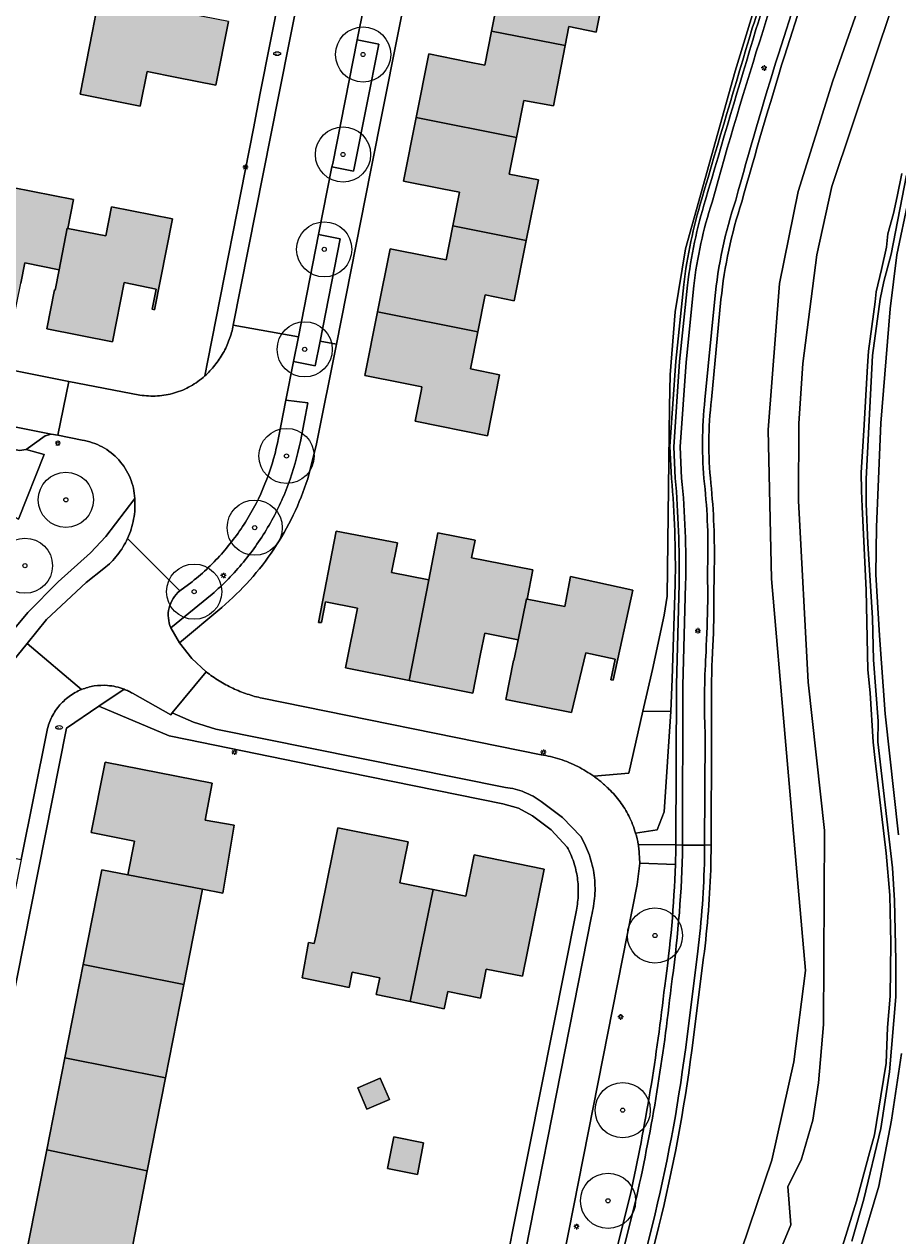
# Model space of a CAD drawing. Header units: metres. Extents: x 187482 to 189800, y 333582 to 335019.
# Tile 46 of 256: x 188233 to 188312, y 333657 to 333767. Entities that reach past the tile are written whole.
import ezdxf
from ezdxf.enums import TextEntityAlignment as Align

# ---------------------------------------------------------------- set-up
doc = ezdxf.new("R2010")
doc.units = ezdxf.units.M
doc.layers.get('0').update_dxf_attribs({"color": 252, "lineweight": 18})
for name, color, linetype, lineweight in [('B-WE-GK-KADEMUUR-GV', 252, 'Continuous', 18), ('B-WE-GR-BEPLANTING_CULTUUR_BODEMBEDEKKER-GV', 252, 'Continuous', 18), ('B-WE-GR-BEPLANTING_CULTUUR_BOSPLANTSOEN-GV', 252, 'Continuous', 18), ('B-WE-GR-BEPLANTING_CULTUUR_HEESTERS-GV', 252, 'Continuous', 18), ('B-WE-GR-BOOM-S', 252, 'Continuous', 18), ('B-WE-GR-BOS_LOOF-GV', 252, 'Continuous', 18), ('B-WE-GR-HAAG-G', 252, 'GR-HAAG1-SO', 18), ('B-WE-IE-MEUBILAIR-S', 252, 'Continuous', 18), ('B-WE-OG-BEBOUWING-GV', 252, 'Continuous', 18), ('B-WE-OG-TERREIN_BEGROEID-GV', 252, 'Continuous', 18), ('B-WE-OG-TERREIN_ERF-GV', 252, 'Continuous', 18), ('B-WE-OG-TERREIN_OEVER-GV', 252, 'Continuous', 18), ('B-WE-OG-WATER-GV', 252, 'Continuous', 18), ('B-WE-VH-GESLOTENVERHARDING-GV', 252, 'Continuous', 18), ('B-WE-VH-GESLOTENVERHARDING_ASFALT-GV', 252, 'Continuous', 18), ('B-WE-VH-OPENVERHARDING_BETONSTRAATSTEEN-GV', 252, 'Continuous', 18), ('B-WE-VH-OPENVERHARDING_TEGEL-GV', 252, 'Continuous', 18)]:
    doc.layers.add(name, color=color, linetype=linetype, lineweight=lineweight)
doc.layers.add('B-WE-OG-BEBOUWING-V', color=7, linetype='Continuous', lineweight=18, true_color=0xf0f0f0)
doc.styles.add('NLCS-ISO', font='NLCS-ISO.ttf')
doc.linetypes.add('GR-HAAG1-SO', pattern='A,6,[176,NLCS.SHX,S=0.125,R=0,X=0,Y=0],-2', length=8)

# ---------------------------------------------------------------- blocks, each defined once
blk = doc.blocks.new('SIE-MEUBILAIR_PAAL_LICHTMAST-SO')
for points in [[(-0.62, 0), (-1, 0)], [(-0.71, 0.71), (-0.44, 0.44)], [(0, 1), (0, 0.62)], [(0.44, 0.44), (0.71, 0.71)], [(1, 0), (0.62, 0)], [(-0.71, -0.71), (-0.44, -0.44)], [(0, -0.62), (0, -1)], [(0.44, -0.44), (0.71, -0.71)]]:
    blk.add_lwpolyline(points)
blk.add_circle((0, 0), 0.5)
blk = doc.blocks.new('SIE-MEUBILAIR_PUT_BRANDKRAAN-SO')
blk.add_ellipse((0, 0), major_axis=(1.25, 0), ratio=0.54)
at = {"style": 'NLCS-ISO'}
blk.add_text('bk', height=0.75, dxfattribs=at).set_placement((0.03, 0), align=Align.MIDDLE_CENTER)
blk = doc.blocks.new('SGR-BOOM_GBKN-SO')
at = {"color": 0, "linetype": 'ByBlock', "lineweight": 18}
for radius in [2, 0.15]:
    blk.add_circle((0, 0), radius, dxfattribs=at)

msp = doc.modelspace()

# ---------------------------------------------------------------- hatches: boundary and pattern name
at = {"layer": 'B-WE-OG-BEBOUWING-V'}
h = msp.add_hatch(color=256, dxfattribs=at)
h.dxf.hatch_style = 1
h.paths.add_polyline_path([(188281.073, 333774.385), (188271.986, 333776.202), (188270.835, 333770.429), (188274.348, 333769.728), (188275.909, 333769.422), (188275.306, 333766.34), (188281.964, 333765.027), (188282.311, 333766.749), (188284.769, 333766.258), (188286.189, 333773.362)], flags=17)
h = msp.add_hatch(color=256, dxfattribs=at)
h.dxf.hatch_style = 1
h.paths.add_polyline_path([(188251.458, 333767.201), (188242.319, 333768.991), (188239.74, 333769.496), (188239.126, 333766.34), (188238.013, 333760.629), (188243.464, 333759.546), (188244.087, 333762.68), (188246.777, 333762.141), (188250.303, 333761.435)], flags=17)
h = msp.add_hatch(color=256, dxfattribs=at)
h.dxf.hatch_style = 1
h.paths.add_polyline_path([(188277.563, 333756.706), (188278.232, 333760.066), (188280.903, 333759.558), (188281.964, 333765.027), (188275.306, 333766.34), (188274.704, 333763.263), (188273.142, 333763.568), (188269.612, 333764.269), (188268.468, 333758.506)], flags=17)
h = msp.add_hatch(color=256, dxfattribs=at)
h.dxf.hatch_style = 1
h.paths.add_polyline_path([(188278.452, 333747.363), (188279.544, 333752.852), (188276.894, 333753.374), (188277.563, 333756.706), (188268.468, 333758.506), (188267.324, 333752.744), (188270.832, 333752.047), (188272.41, 333751.735), (188271.805, 333748.679)], flags=17)
h = msp.add_hatch(color=256, dxfattribs=at)
h.dxf.hatch_style = 1
h.paths.add_polyline_path([(188228.004, 333750.216), (188226.163, 333741.082), (188231.92, 333739.929), (188232.633, 333743.487), (188233.001, 333745.339), (188236.118, 333744.72), (188236.849, 333748.467), (188236.898, 333748.457), (188237.418, 333751.088), (188231.882, 333752.177), (188231.361, 333749.557)], flags=17)
h = msp.add_hatch(color=256, dxfattribs=at)
h.dxf.hatch_style = 1
h.paths.add_polyline_path([(188235.708, 333742.879), (188235.013, 333739.351), (188240.94, 333738.183), (188242.014, 333743.549), (188244.903, 333742.965), (188244.552, 333741.127), (188244.762, 333741.095), (188246.387, 333749.329), (188240.855, 333750.421), (188240.333, 333747.779), (188236.898, 333748.457), (188236.849, 333748.467), (188236.118, 333744.72), (188235.757, 333742.869)], flags=17)
h = msp.add_hatch(color=256, dxfattribs=at)
h.dxf.hatch_style = 1
h.paths.add_polyline_path([(188274.054, 333739.08), (188274.725, 333742.426), (188277.363, 333741.906), (188278.452, 333747.363), (188271.805, 333748.679), (188271.197, 333745.606), (188269.617, 333745.92), (188266.109, 333746.623), (188264.96, 333740.888)], flags=17)
h = msp.add_hatch(color=256, dxfattribs=at)
h.dxf.hatch_style = 1
h.paths.add_polyline_path([(188274.054, 333739.08), (188264.96, 333740.888), (188263.807, 333735.133), (188267.324, 333734.429), (188268.988, 333734.096), (188268.942, 333733.866), (188268.366, 333730.989), (188274.932, 333729.669), (188276.031, 333735.197), (188273.381, 333735.727)], flags=17)
h = msp.add_hatch(color=256, dxfattribs=at)
h.dxf.hatch_style = 1
h.paths.add_polyline_path([(188269.615, 333716.627), (188266.249, 333717.287), (188266.772, 333719.961), (188261.21, 333721.027), (188259.626, 333712.76), (188259.877, 333712.751), (188260.248, 333714.614), (188263.141, 333714.038), (188262.067, 333708.644), (188267.844, 333707.493)], flags=17)
h = msp.add_hatch(color=256, dxfattribs=at)
h.dxf.hatch_style = 1
h.paths.add_polyline_path([(188269.615, 333716.627), (188267.844, 333707.493), (188273.593, 333706.349), (188274.298, 333709.893), (188274.683, 333711.781), (188277.718, 333711.188), (188278.468, 333714.876), (188278.517, 333714.866), (188279.036, 333717.517), (188273.494, 333718.611), (188273.81, 333720.207), (188270.438, 333720.875)], flags=17)
h = msp.add_hatch(color=256, dxfattribs=at)
h.dxf.hatch_style = 1
h.paths.add_polyline_path([(188277.284, 333709.301), (188276.586, 333705.758), (188282.547, 333704.583), (188283.85, 333709.989), (188286.509, 333709.414), (188286.107, 333707.557), (188286.332, 333707.509), (188288.101, 333715.688), (188282.468, 333716.906), (188281.936, 333714.193), (188278.517, 333714.866), (188278.468, 333714.876), (188277.718, 333711.188), (188277.333, 333709.291)], flags=17)
h = msp.add_hatch(color=256, dxfattribs=at)
h.dxf.hatch_style = 1
h.paths.add_polyline_path([(188249.105, 333688.591), (188250.955, 333688.221), (188251.988, 333694.388), (188249.35, 333694.83), (188249.994, 333698.178), (188240.279, 333700.081), (188239.021, 333693.709), (188242.947, 333692.936), (188242.333, 333689.874)], flags=17)
h = msp.add_hatch(color=256, dxfattribs=at)
h.dxf.hatch_style = 1
h.paths.add_polyline_path([(188269.996, 333688.55), (188266.988, 333689.156), (188267.736, 333692.861), (188261.37, 333694.145), (188259.414, 333684.45), (188259.23, 333683.655), (188258.708, 333683.748), (188258.135, 333680.549), (188262.396, 333679.681), (188262.685, 333681.053), (188265.163, 333680.552), (188264.856, 333679.049), (188267.938, 333678.394)], flags=17)
h = msp.add_hatch(color=256, dxfattribs=at)
h.dxf.hatch_style = 1
h.paths.add_polyline_path([(188269.996, 333688.55), (188267.938, 333678.394), (188271.012, 333677.741), (188271.346, 333679.314), (188274.311, 333678.704), (188274.813, 333681.337), (188278.118, 333680.684), (188280.065, 333690.392), (188273.719, 333691.677), (188272.967, 333687.959)], flags=17)
h = msp.add_hatch(color=256, dxfattribs=at)
h.dxf.hatch_style = 1
h.paths.add_polyline_path([(188249.105, 333688.591), (188242.333, 333689.874), (188239.995, 333690.341), (188238.299, 333681.738), (188247.412, 333679.95)], flags=17)
h = msp.add_hatch(color=256, dxfattribs=at)
h.dxf.hatch_style = 1
h.paths.add_polyline_path([(188238.299, 333681.738), (188236.636, 333673.306), (188245.75, 333671.492), (188247.412, 333679.95)], flags=17)
h = msp.add_hatch(color=256, dxfattribs=at)
h.dxf.hatch_style = 1
h.paths.add_polyline_path([(188245.75, 333671.492), (188236.636, 333673.306), (188234.993, 333664.97), (188244.098, 333663.054)], flags=17)
h = msp.add_hatch(color=256, dxfattribs=at)
h.dxf.hatch_style = 1
h.paths.add_polyline_path([(188263.171, 333670.566), (188264.009, 333668.633), (188266.041, 333669.514), (188265.203, 333671.447)], flags=17)
h = msp.add_hatch(color=256, dxfattribs=at)
h.dxf.hatch_style = 1
h.paths.add_polyline_path([(188269.15, 333665.604), (188266.452, 333666.134), (188265.887, 333663.262), (188268.586, 333662.732)], flags=17)
h = msp.add_hatch(color=256, dxfattribs=at)
h.dxf.hatch_style = 1
h.paths.add_polyline_path([(188244.098, 333663.054), (188234.993, 333664.97), (188233.279, 333656.277), (188236.814, 333655.572), (188242.417, 333654.461)], flags=17)

# ---------------------------------------------------------------- linework, layer by layer
at = {"layer": 'B-WE-GK-KADEMUUR-GV', "flags": 128}
for points in [[(188312.497, 333753.438), (188312.059, 333751.354), (188311.737, 333749.826), (188311.229, 333747.977), (188311.106, 333746.754), (188310.64, 333744.729), (188310.173, 333742.703), (188310.055, 333741.803), (188309.465, 333737.324), (188309.383, 333735.963), (188309.03, 333730.137), (188308.801, 333726.352), (188308.816, 333724.664), (188308.884, 333723.216), (188309.031, 333720.107), (188309.241, 333715.686), (188309.397, 333708.453), (188309.628, 333706.367), (188309.877, 333701.909), (188310.073, 333700.236), (188311.058, 333691.832), (188311.389, 333688.037), (188311.48, 333683.685), (188311.425, 333678.886), (188311.195, 333676.036), (188311.07, 333672.808), (188310.586, 333669.846), (188310.012, 333666.327), (188309.474, 333664.367), (188308.363, 333660.315), (188307.121, 333656.236)], [(188307.939, 333656.67), (188309.041, 333660.476), (188310.571, 333666.902), (188311.375, 333672.024), (188311.947, 333678.808), (188311.955, 333682.103), (188311.835, 333687.565), (188311.636, 333690.511), (188310.325, 333701.922), (188310.345, 333703.805), (188309.904, 333709.365), (188309.822, 333713.147), (188309.402, 333719.927), (188309.246, 333723.514), (188309.251, 333725.773), (188309.841, 333736.957), (188310.509, 333742.053), (188310.852, 333743.641), (188311.525, 333746.134), (188312.922, 333753.288)]]:
    msp.add_lwpolyline(points, dxfattribs=at)
at = {"layer": 'B-WE-GR-BEPLANTING_CULTUUR_BODEMBEDEKKER-GV', "flags": 128}
msp.add_lwpolyline([(188238.188, 333729.268), (188235.994, 333729.725), (188235.399, 333729.816), (188234.84, 333729.649), (188233.136, 333728.434), (188234.743, 333727.966), (188232.443, 333722.108), (188231.35, 333722.703), (188227.016, 333711.366), (188227.973, 333711.195), (188230.318, 333710.048), (188230.782, 333710.629), (188233.268, 333713.646), (188236.018, 333716.425), (188238.967, 333719.061), (188240.343, 333720.548), (188242.97, 333723.971)], dxfattribs=at)
at = {"layer": 'B-WE-GR-BEPLANTING_CULTUUR_BODEMBEDEKKER-GV'}
for points in [[(188240.012, 333728.659, 0.0860055), (188238.188, 333729.268)], [(188241.525, 333727.473, 0.0856321), (188240.012, 333728.659)], [(188242.551, 333725.847, 0.0860066), (188241.525, 333727.473)], [(188242.97, 333723.971, 0.0858255), (188242.551, 333725.847)]]:
    msp.add_lwpolyline(points, format="xyb", dxfattribs=at)
at = {"layer": 'B-WE-GR-BEPLANTING_CULTUUR_BOSPLANTSOEN-GV', "flags": 128}
msp.add_lwpolyline([(188288.36, 333693.649), (188290.299, 333693.944), (188290.931, 333695.591), (188291.558, 333704.681), (188289.014, 333704.696), (188287.733, 333699.1), (188284.571, 333698.807)], dxfattribs=at)
at = {"layer": 'B-WE-GR-BEPLANTING_CULTUUR_BOSPLANTSOEN-GV'}
for points in [[(188284.571, 333698.807, -0.009325), (188284.932, 333698.538)], [(188284.932, 333698.538, -0.0114322), (188285.282, 333698.255)], [(188285.282, 333698.255, -0.0096305), (188285.62, 333697.959)], [(188285.62, 333697.959, -0.0125707), (188285.946, 333697.649)], [(188285.946, 333697.649, -0.0420543), (188286.944, 333696.507)], [(188286.944, 333696.507, -0.0413569), (188287.74, 333695.215)], [(188287.74, 333695.215, -0.0414503), (188288.36, 333693.649)]]:
    msp.add_lwpolyline(points, format="xyb", dxfattribs=at)
at = {"layer": 'B-WE-GR-BEPLANTING_CULTUUR_HEESTERS-GV', "flags": 128}
for points in [[(188308.722, 333849.359), (188308.245, 333869.099), (188307.154, 333869.23), (188307.108, 333868.629), (188307.585, 333848.889), (188307.903, 333816.863), (188307.738, 333812.391), (188307.453, 333807.935), (188306.423, 333799.031), (188305.052, 333790.737), (188303.395, 333783.069), (188301.291, 333775.499), (188297.372, 333762.705), (188292.878, 333746.611), (188291.955, 333740.897), (188291.482, 333735.192), (188291.437, 333732.314), (188291.217, 333715.135), (188290.946, 333713.409), (188289.878, 333708.473), (188289.014, 333704.696), (188291.558, 333704.681), (188291.658, 333707.643), (188291.947, 333716.232)], [(188291.609, 333725.796), (188291.464, 333728.701), (188292, 333736.439), (188292.715, 333743.362)], [(188257.975, 333729.161), (188258.663, 333732.65), (188256.668, 333732.897), (188255.994, 333729.482)], [(188248.175, 333716.446), (188247.052, 333715.606)], [(188246.243, 333712.252), (188249.969, 333715.309)]]:
    msp.add_lwpolyline(points, dxfattribs=at)
at = {"layer": 'B-WE-GR-BEPLANTING_CULTUUR_HEESTERS-GV'}
for points in [[(188298.925, 333766.595, 0.0202169), (188304.425, 333785.982)], [(188294.36, 333751.134, -0.001778), (188298.925, 333766.595)], [(188292.715, 333743.362, -0.0447518), (188294.36, 333751.134)], [(188255.994, 333729.482, -0.044192), (188254.947, 333725.75)], [(188256.871, 333725.244, 0.0414475), (188257.975, 333729.161)], [(188254.947, 333725.75, -0.0445343), (188253.256, 333722.262)], [(188291.947, 333716.232, 0.0263307), (188291.609, 333725.796)], [(188255.134, 333721.563, 0.0416489), (188256.871, 333725.244)], [(188253.256, 333722.262, -0.0444786), (188250.975, 333719.128)], [(188252.812, 333718.221, 0.0417129), (188255.134, 333721.563)], [(188250.975, 333719.128, -0.0441476), (188248.175, 333716.446)], [(188249.969, 333715.309, 0.0415294), (188252.812, 333718.221)], [(188247.052, 333715.606, 0.0828165), (188246.437, 333714.917)], [(188246.437, 333714.917, 0.0825021), (188246.077, 333714.067)], [(188246.077, 333714.067, 0.0813974), (188246.01, 333713.146)], [(188246.01, 333713.146, 0.0819215), (188246.243, 333712.252)]]:
    msp.add_lwpolyline(points, format="xyb", dxfattribs=at)
at = {"layer": 'B-WE-GR-BEPLANTING_CULTUUR_HEESTERS-GV', "flags": 128}
for points in [[(188263.127, 333765.556), (188260.903, 333754.351), (188260.84, 333754.031), (188262.802, 333753.641), (188262.86, 333753.933), (188265.091, 333765.166)], [(188259.631, 333747.907), (188257.803, 333738.645), (188257.362, 333736.411), (188259.328, 333736.02), (188259.768, 333738.255), (188261.595, 333747.517)], [(188233.136, 333728.434), (188232.519, 333728.319), (188202.819, 333734.22), (188202.723, 333730.464), (188203.311, 333730.374), (188203.888, 333730.286), (188217.993, 333727.65), (188222.388, 333726.697), (188223.571, 333726.151), (188231.35, 333722.703), (188232.443, 333722.108), (188234.743, 333727.966)]]:
    msp.add_lwpolyline(points, close=True, dxfattribs=at)
at = {"layer": 'B-WE-GR-BOS_LOOF-GV', "flags": 128}
for points in [[(188312.922, 333753.288), (188311.525, 333746.134), (188310.852, 333743.641), (188310.509, 333742.053), (188309.841, 333736.957), (188309.251, 333725.773), (188309.246, 333723.514), (188309.402, 333719.927), (188309.822, 333713.147), (188309.904, 333709.365), (188310.345, 333703.805), (188310.325, 333701.922), (188311.636, 333690.511), (188311.835, 333687.565), (188311.955, 333682.103), (188311.947, 333678.808), (188311.375, 333672.024), (188310.571, 333666.902), (188309.041, 333660.476), (188307.939, 333656.67)], [(188312.187, 333693.489), (188310.97, 333704.482), (188310.463, 333711.567), (188310.119, 333717.086), (188310.187, 333721.418), (188310.58, 333730.816), (188311.442, 333741.182), (188312.036, 333746.066), (188313.075, 333751.076)], [(188308.196, 333654.266), (188310.402, 333661.654), (188311.537, 333667.654), (188312.46, 333673.691)]]:
    msp.add_lwpolyline(points, dxfattribs=at)
at = {"layer": 'B-WE-GR-HAAG-G', "ltscale": 0.2, "flags": 128}
for points in [[(188253.715, 333757.51), (188249.578, 333736.481)], [(188291.558, 333704.681), (188289.518, 333704.693)], [(188247.703, 333702.152), (188260.263, 333699.582)]]:
    msp.add_lwpolyline(points, dxfattribs=at)
at = {"layer": 'B-WE-OG-BEBOUWING-GV', "flags": 128}
for points in [[(188281.073, 333774.385), (188271.986, 333776.202), (188270.835, 333770.429), (188274.348, 333769.728), (188275.909, 333769.422), (188275.306, 333766.34), (188281.964, 333765.027), (188282.311, 333766.749), (188284.769, 333766.258), (188286.189, 333773.362)], [(188251.458, 333767.201), (188242.319, 333768.991), (188239.74, 333769.496), (188239.126, 333766.34), (188238.013, 333760.629), (188243.464, 333759.546), (188244.087, 333762.68), (188246.777, 333762.141), (188250.303, 333761.435)], [(188277.563, 333756.706), (188278.232, 333760.066), (188280.903, 333759.558), (188281.964, 333765.027), (188275.306, 333766.34), (188274.704, 333763.263), (188273.142, 333763.568), (188269.612, 333764.269), (188268.468, 333758.506)], [(188278.452, 333747.363), (188279.544, 333752.852), (188276.894, 333753.374), (188277.563, 333756.706), (188268.468, 333758.506), (188267.324, 333752.744), (188270.832, 333752.047), (188272.41, 333751.735), (188271.805, 333748.679)], [(188228.004, 333750.216), (188226.163, 333741.082), (188231.92, 333739.929), (188232.633, 333743.487), (188233.001, 333745.339), (188236.118, 333744.72), (188236.849, 333748.467), (188236.898, 333748.457), (188237.418, 333751.088), (188231.882, 333752.177), (188231.361, 333749.557)], [(188235.708, 333742.879), (188235.013, 333739.351), (188240.94, 333738.183), (188242.014, 333743.549), (188244.903, 333742.965), (188244.552, 333741.127), (188244.762, 333741.095), (188246.387, 333749.329), (188240.855, 333750.421), (188240.333, 333747.779), (188236.898, 333748.457), (188236.849, 333748.467), (188236.118, 333744.72), (188235.757, 333742.869)], [(188274.054, 333739.08), (188274.725, 333742.426), (188277.363, 333741.906), (188278.452, 333747.363), (188271.805, 333748.679), (188271.197, 333745.606), (188269.617, 333745.92), (188266.109, 333746.623), (188264.96, 333740.888)], [(188274.054, 333739.08), (188264.96, 333740.888), (188263.807, 333735.133), (188267.324, 333734.429), (188268.988, 333734.096), (188268.942, 333733.866), (188268.366, 333730.989), (188274.932, 333729.669), (188276.031, 333735.197), (188273.381, 333735.727)], [(188269.615, 333716.627), (188266.249, 333717.287), (188266.772, 333719.961), (188261.21, 333721.027), (188259.626, 333712.76), (188259.877, 333712.751), (188260.248, 333714.614), (188263.141, 333714.038), (188262.067, 333708.644), (188267.844, 333707.493)], [(188269.615, 333716.627), (188267.844, 333707.493), (188273.593, 333706.349), (188274.298, 333709.893), (188274.683, 333711.781), (188277.718, 333711.188), (188278.468, 333714.876), (188278.517, 333714.866), (188279.036, 333717.517), (188273.494, 333718.611), (188273.81, 333720.207), (188270.438, 333720.875)], [(188277.284, 333709.301), (188276.586, 333705.758), (188282.547, 333704.583), (188283.85, 333709.989), (188286.509, 333709.414), (188286.107, 333707.557), (188286.332, 333707.509), (188288.101, 333715.688), (188282.468, 333716.906), (188281.936, 333714.193), (188278.517, 333714.866), (188278.468, 333714.876), (188277.718, 333711.188), (188277.333, 333709.291)], [(188249.105, 333688.591), (188250.955, 333688.221), (188251.988, 333694.388), (188249.35, 333694.83), (188249.994, 333698.178), (188240.279, 333700.081), (188239.021, 333693.709), (188242.947, 333692.936), (188242.333, 333689.874)], [(188269.996, 333688.55), (188266.988, 333689.156), (188267.736, 333692.861), (188261.37, 333694.145), (188259.414, 333684.45), (188259.23, 333683.655), (188258.708, 333683.748), (188258.135, 333680.549), (188262.396, 333679.681), (188262.685, 333681.053), (188265.163, 333680.552), (188264.856, 333679.049), (188267.938, 333678.394)], [(188269.996, 333688.55), (188267.938, 333678.394), (188271.012, 333677.741), (188271.346, 333679.314), (188274.311, 333678.704), (188274.813, 333681.337), (188278.118, 333680.684), (188280.065, 333690.392), (188273.719, 333691.677), (188272.967, 333687.959)], [(188249.105, 333688.591), (188242.333, 333689.874), (188239.995, 333690.341), (188238.299, 333681.738), (188247.412, 333679.95)], [(188238.299, 333681.738), (188236.636, 333673.306), (188245.75, 333671.492), (188247.412, 333679.95)], [(188245.75, 333671.492), (188236.636, 333673.306), (188234.993, 333664.97), (188244.098, 333663.054)], [(188263.171, 333670.566), (188264.009, 333668.633), (188266.041, 333669.514), (188265.203, 333671.447)], [(188269.15, 333665.604), (188266.452, 333666.134), (188265.887, 333663.262), (188268.586, 333662.732)], [(188244.098, 333663.054), (188234.993, 333664.97), (188233.279, 333656.277), (188236.814, 333655.572), (188242.417, 333654.461)]]:
    msp.add_lwpolyline(points, close=True, dxfattribs=at)
at = {"layer": 'B-WE-OG-TERREIN_BEGROEID-GV', "flags": 128}
for points in [[(188274.38, 333583.97), (188276.045, 333592.541), (188283.2, 333617.311), (188287.415, 333631.902), (188290.187, 333637.548), (188295.21, 333647.778), (188300.691, 333664.013), (188302.7, 333672.942), (188303.75, 333681.196), (188303.098, 333688.747), (188301.924, 333702.334), (188300.683, 333716.703), (188300.384, 333730.221), (188301.389, 333743.467), (188303.102, 333751.804), (188306.221, 333761.84), (188308.247, 333767.618), (188310.64, 333772.878), (188316.948, 333791.608)], [(188303.514, 333769.287), (188301.846, 333764.067)], [(188292.715, 333743.362), (188292, 333736.439), (188291.464, 333728.701), (188291.609, 333725.796)], [(188291.954, 333725.813), (188291.811, 333728.677), (188292.346, 333736.403), (188293.061, 333743.321)], [(188296.095, 333742.029), (188295.226, 333732.945)], [(188295.488, 333717.694), (188295.457, 333714.646)], [(188291.947, 333716.232), (188291.658, 333707.643), (188291.558, 333704.681), (188290.931, 333695.591), (188290.299, 333693.944), (188288.36, 333693.649)], [(188288.594, 333692.635), (188291.995, 333692.589), (188292.051, 333707.116), (188292.292, 333716.223)], [(188295.318, 333710.061), (188295.289, 333709.295)], [(188295.245, 333702.436), (188295.193, 333692.584), (188295.184, 333690.864)], [(188288.737, 333690.951), (188288.739, 333690.927), (188288.507, 333689.014), (188279.19, 333641.861), (188278.482, 333639.88), (188280.077, 333638.355), (188281.467, 333637.715)], [(188291.965, 333690.819), (188288.737, 333690.951)], [(188294.521, 333682.396), (188293.449, 333673.946)], [(188284.705, 333648.149), (188287.884, 333660.94)], [(188290.475, 333658.03), (188287.852, 333647.613)]]:
    msp.add_lwpolyline(points, dxfattribs=at)
at = {"layer": 'B-WE-OG-TERREIN_BEGROEID-GV'}
for points in [[(188304.425, 333785.982, -0.0202169), (188298.925, 333766.595)], [(188299.259, 333766.495, 0.0201631), (188304.764, 333785.901)], [(188298.925, 333766.595, 0.001778), (188294.36, 333751.134)], [(188294.694, 333751.037, -0.0017823), (188299.259, 333766.495)], [(188301.846, 333764.067, 0.0067007), (188297.977, 333750.869)], [(188294.36, 333751.134, 0.0447518), (188292.715, 333743.362)], [(188293.061, 333743.321, -0.0447907), (188294.694, 333751.037)], [(188297.977, 333750.869, 0.0523464), (188296.095, 333742.029)], [(188295.226, 333732.945, 0.0533287), (188295.178, 333725.37)], [(188291.609, 333725.796, -0.0263307), (188291.947, 333716.232)], [(188292.292, 333716.223, 0.0262668), (188291.954, 333725.813)], [(188295.178, 333725.37, -0.0299358), (188295.488, 333717.694)], [(188295.457, 333714.646, -0.0172605), (188295.318, 333710.061)], [(188295.289, 333709.295, 0.012249), (188295.245, 333702.436)], [(188288.36, 333693.649, -0.0283783), (188288.594, 333692.635)], [(188290.992, 333679.809, 0.027334), (188291.965, 333690.819)], [(188295.184, 333690.864, -0.024733), (188294.521, 333682.396)], [(188287.884, 333660.94, 0.0264008), (188290.992, 333679.809)], [(188293.449, 333673.946, -0.0273545), (188290.475, 333658.03)]]:
    msp.add_lwpolyline(points, format="xyb", dxfattribs=at)
at = {"layer": 'B-WE-OG-TERREIN_ERF-GV', "flags": 128}
for points in [[(188276.225, 333813.443), (188264.341, 333753.6), (188261.236, 333737.963), (188259.446, 333728.95), (188258.649, 333725.78)], [(188249.304, 333735.087), (188249.578, 333736.481), (188253.715, 333757.51), (188254.343, 333760.703), (188262.529, 333801.96)], [(188284.571, 333698.807), (188287.733, 333699.1), (188289.014, 333704.696), (188289.878, 333708.473), (188290.946, 333713.409), (188291.217, 333715.135), (188291.437, 333732.314), (188291.482, 333735.192), (188291.955, 333740.897), (188292.878, 333746.611), (188297.372, 333762.705), (188301.291, 333775.499)], [(188286.189, 333773.362), (188284.769, 333766.258), (188282.311, 333766.749), (188281.964, 333765.027), (188280.903, 333759.558), (188278.232, 333760.066), (188277.563, 333756.706), (188276.894, 333753.374), (188279.544, 333752.852), (188278.452, 333747.363), (188277.363, 333741.906), (188274.725, 333742.426), (188274.054, 333739.08), (188273.381, 333735.727), (188276.031, 333735.197), (188274.932, 333729.669), (188268.366, 333730.989), (188268.942, 333733.866), (188268.988, 333734.096), (188267.324, 333734.429), (188263.807, 333735.133), (188264.96, 333740.888), (188266.109, 333746.623), (188269.617, 333745.92), (188271.197, 333745.606), (188271.805, 333748.679), (188272.41, 333751.735), (188270.832, 333752.047), (188267.324, 333752.744), (188268.468, 333758.506), (188269.612, 333764.269), (188273.142, 333763.568), (188274.704, 333763.263), (188275.306, 333766.34), (188275.909, 333769.422)], [(188251.458, 333767.201), (188250.303, 333761.435), (188246.777, 333762.141), (188244.087, 333762.68), (188243.464, 333759.546), (188238.013, 333760.629), (188239.126, 333766.34), (188239.74, 333769.496)], [(188231.882, 333752.177), (188237.418, 333751.088), (188236.898, 333748.457), (188240.333, 333747.779), (188240.855, 333750.421), (188246.387, 333749.329), (188244.762, 333741.095), (188244.552, 333741.127), (188244.903, 333742.965), (188242.014, 333743.549), (188240.94, 333738.183), (188235.013, 333739.351), (188235.708, 333742.879), (188235.757, 333742.869), (188236.118, 333744.72), (188233.001, 333745.339), (188232.633, 333743.487)], [(188313.075, 333751.076), (188312.036, 333746.066), (188311.442, 333741.182), (188310.58, 333730.816), (188310.187, 333721.418), (188310.119, 333717.086), (188310.463, 333711.567), (188310.97, 333704.482), (188312.187, 333693.489)], [(188201.245, 333741.739), (188237.004, 333734.6), (188243.44, 333733.358)], [(188250.855, 333714.108), (188247.029, 333710.918), (188248.129, 333709.491), (188249.453, 333708.267)], [(188254.517, 333705.885), (188279.787, 333700.767)], [(188282.167, 333692.394), (188280.716, 333693.942), (188279.026, 333695.225), (188277.745, 333695.935), (188276.332, 333696.318), (188260.263, 333699.582), (188247.703, 333702.152), (188246.077, 333702.485), (188239.722, 333705.174), (188236.781, 333703.175), (188225.177, 333644.764), (188227.709, 333644.269), (188264.588, 333637.06)], [(188233.279, 333656.277), (188234.993, 333664.97), (188236.636, 333673.306), (188238.299, 333681.738), (188239.995, 333690.341), (188242.333, 333689.874), (188242.947, 333692.936), (188239.021, 333693.709), (188240.279, 333700.081), (188249.994, 333698.178), (188249.35, 333694.83), (188251.988, 333694.388), (188250.955, 333688.221), (188249.105, 333688.591), (188247.412, 333679.95), (188245.75, 333671.492), (188244.098, 333663.054), (188242.417, 333654.461)], [(188274.521, 333643.996), (188275.485, 333648.923), (188278.701, 333665.104), (188282.986, 333686.664)], [(188312.46, 333673.691), (188311.537, 333667.654), (188310.402, 333661.654), (188308.196, 333654.266), (188313.076, 333652.876)]]:
    msp.add_lwpolyline(points, dxfattribs=at)
at = {"layer": 'B-WE-OG-TERREIN_ERF-GV'}
for points in [[(188248.024, 333734.164, 0.0567941), (188249.304, 333735.087)], [(188243.44, 333733.358, 0.0564534), (188245.016, 333733.277)], [(188245.016, 333733.277, 0.0560631), (188246.57, 333733.55)], [(188246.57, 333733.55, 0.0562416), (188248.024, 333734.164)], [(188258.649, 333725.78, -0.0348776), (188257.332, 333722.482)], [(188257.332, 333722.482, -0.0350608), (188255.57, 333719.398)], [(188255.57, 333719.398, -0.0348699), (188253.397, 333716.589)], [(188253.397, 333716.589, -0.0348419), (188250.855, 333714.108)], [(188249.453, 333708.267, 0.028515), (188250.61, 333707.46)], [(188250.61, 333707.46, 0.0285838), (188251.85, 333706.789)], [(188251.85, 333706.789, 0.028047), (188253.158, 333706.262)], [(188253.158, 333706.262, 0.0287319), (188254.517, 333705.885)], [(188279.787, 333700.767, -0.0387586), (188281.491, 333700.359)], [(188281.491, 333700.359, -0.0383661), (188283.111, 333699.691)], [(188283.111, 333699.691, -0.0183108), (188283.858, 333699.277)], [(188283.858, 333699.277, -0.019488), (188284.571, 333698.807)], [(188282.745, 333691.037, 0.0428199), (188282.167, 333692.394)], [(188283.079, 333689.601, 0.0431109), (188282.745, 333691.037)], [(188283.16, 333688.128, 0.0441063), (188283.079, 333689.601)], [(188282.986, 333686.664, 0.0437473), (188283.16, 333688.128)]]:
    msp.add_lwpolyline(points, format="xyb", dxfattribs=at)
at = {"layer": 'B-WE-OG-TERREIN_ERF-GV', "flags": 128}
for points in [[(188283.85, 333709.989), (188282.547, 333704.583), (188276.586, 333705.758), (188277.284, 333709.301), (188277.333, 333709.291), (188277.718, 333711.188), (188274.683, 333711.781), (188274.298, 333709.893), (188273.593, 333706.349), (188267.844, 333707.493), (188262.067, 333708.644), (188263.141, 333714.038), (188260.248, 333714.614), (188259.877, 333712.751), (188259.626, 333712.76), (188261.21, 333721.027), (188266.772, 333719.961), (188266.249, 333717.287), (188269.615, 333716.627), (188270.438, 333720.875), (188273.81, 333720.207), (188273.494, 333718.611), (188279.036, 333717.517), (188278.517, 333714.866), (188281.936, 333714.193), (188282.468, 333716.906), (188288.101, 333715.688), (188286.332, 333707.509), (188286.107, 333707.557), (188286.509, 333709.414)], [(188267.938, 333678.394), (188264.856, 333679.049), (188265.163, 333680.552), (188262.685, 333681.053), (188262.396, 333679.681), (188258.135, 333680.549), (188258.708, 333683.748), (188259.23, 333683.655), (188259.414, 333684.45), (188261.37, 333694.145), (188267.736, 333692.861), (188266.988, 333689.156), (188269.996, 333688.55), (188272.967, 333687.959), (188273.719, 333691.677), (188280.065, 333690.392), (188278.118, 333680.684), (188274.813, 333681.337), (188274.311, 333678.704), (188271.346, 333679.314), (188271.012, 333677.741)], [(188263.171, 333670.566), (188265.203, 333671.447), (188266.041, 333669.514), (188264.009, 333668.633)], [(188265.887, 333663.262), (188266.452, 333666.134), (188269.15, 333665.604), (188268.586, 333662.732)]]:
    msp.add_lwpolyline(points, close=True, dxfattribs=at)
at = {"layer": 'B-WE-OG-TERREIN_OEVER-GV', "flags": 128}
for points in [[(188316.948, 333791.608), (188310.64, 333772.878), (188308.247, 333767.618), (188306.221, 333761.84), (188303.102, 333751.804), (188301.389, 333743.467), (188300.384, 333730.221), (188300.683, 333716.703), (188301.924, 333702.334), (188303.098, 333688.747), (188303.75, 333681.196), (188302.7, 333672.942), (188300.691, 333664.013), (188295.21, 333647.778), (188290.187, 333637.548), (188287.415, 333631.902), (188283.2, 333617.311), (188276.045, 333592.541), (188274.38, 333583.97)], [(188276.866, 333583.97), (188277.782, 333588.209), (188278.443, 333589.267), (188279.17, 333592.674), (188279.941, 333598.43), (188282.242, 333607.096), (188288.722, 333627.385), (188291.582, 333634.581), (188296.657, 333646.005), (188299.797, 333651.86), (188302.423, 333658.169), (188302.157, 333661.632), (188303.348, 333664.024), (188304.415, 333667.647), (188304.944, 333671.03), (188305.396, 333676.315), (188305.479, 333693.909), (188304.006, 333707.35), (188303.134, 333723.786), (188303.154, 333730.795), (188303.517, 333736.219), (188304.778, 333746.074), (188306.133, 333752.259), (188313.585, 333774.458)]]:
    msp.add_lwpolyline(points, dxfattribs=at)
at = {"layer": 'B-WE-OG-WATER-GV'}
msp.add_lwpolyline([(188313.585, 333774.458), (188306.133, 333752.259), (188304.778, 333746.074), (188303.517, 333736.219), (188303.154, 333730.795), (188303.134, 333723.786), (188304.006, 333707.35), (188305.479, 333693.909), (188305.396, 333676.315), (188304.944, 333671.03), (188304.415, 333667.647), (188303.348, 333664.024), (188302.157, 333661.632), (188302.423, 333658.169), (188299.797, 333651.86), (188296.657, 333646.005), (188291.582, 333634.581), (188288.722, 333627.385), (188282.242, 333607.096), (188279.941, 333598.43), (188279.17, 333592.674), (188278.443, 333589.267), (188277.782, 333588.209), (188276.866, 333583.97)], dxfattribs=at)
at = {"layer": 'B-WE-OG-WATER-GV', "flags": 128}
msp.add_lwpolyline([(188307.121, 333656.236), (188308.363, 333660.315), (188309.474, 333664.367), (188310.012, 333666.327), (188310.586, 333669.846), (188311.07, 333672.808), (188311.195, 333676.036), (188311.425, 333678.886), (188311.48, 333683.685), (188311.389, 333688.037), (188311.058, 333691.832), (188310.073, 333700.236), (188309.877, 333701.909), (188309.628, 333706.367), (188309.397, 333708.453), (188309.241, 333715.686), (188309.031, 333720.107), (188308.884, 333723.216), (188308.816, 333724.664), (188308.801, 333726.352), (188309.03, 333730.137), (188309.383, 333735.963), (188309.465, 333737.324), (188310.055, 333741.803), (188310.173, 333742.703), (188310.64, 333744.729), (188311.106, 333746.754), (188311.229, 333747.977), (188311.737, 333749.826), (188312.059, 333751.354), (188312.497, 333753.438)], dxfattribs=at)
at = {"layer": 'B-WE-VH-GESLOTENVERHARDING-GV'}
for points in [[(188304.764, 333785.901, -0.0201631), (188299.259, 333766.495)], [(188299.906, 333766.399, 0.0174675), (188305.335, 333785.761)], [(188299.259, 333766.495, 0.0017823), (188294.694, 333751.037)], [(188295.282, 333750.839, -0.008615), (188299.906, 333766.399)], [(188301.297, 333764.263, 0.0074297), (188297.429, 333751.023)], [(188297.977, 333750.869, -0.0067007), (188301.846, 333764.067)], [(188294.694, 333751.037, 0.0447907), (188293.061, 333743.321)], [(188293.636, 333743.259, -0.0492524), (188295.282, 333750.839)], [(188297.429, 333751.023, 0.0552012), (188295.534, 333742.079)], [(188296.095, 333742.029, -0.0523464), (188297.977, 333750.869)], [(188294.64, 333732.939, 0.0524824), (188294.598, 333725.317)], [(188295.178, 333725.37, -0.0533287), (188295.226, 333732.945)], [(188291.954, 333725.813, -0.0262668), (188292.292, 333716.223)], [(188292.892, 333716.218, 0.0292174), (188292.531, 333725.84)], [(188294.598, 333725.317, -0.0356187), (188294.885, 333717.711)], [(188295.488, 333717.694, 0.0299358), (188295.178, 333725.37)], [(188294.891, 333714.647, -0.0054524), (188294.74, 333710.079)], [(188295.318, 333710.061, 0.0172605), (188295.457, 333714.646)], [(188294.702, 333709.309, 0.0238674), (188294.666, 333702.437)], [(188295.245, 333702.436, -0.012249), (188295.289, 333709.295)], [(188291.572, 333679.72, 0.0292102), (188292.598, 333691.711)], [(188291.965, 333690.819, -0.027334), (188290.992, 333679.809)], [(188294.591, 333690.873, -0.0256302), (188293.923, 333682.452)], [(188294.521, 333682.396, 0.024733), (188295.184, 333690.864)], [(188290.992, 333679.809, -0.0264008), (188287.884, 333660.94)], [(188288.466, 333660.771, 0.027954), (188291.572, 333679.72)], [(188292.866, 333674.033, -0.0282561), (188289.885, 333658.175)], [(188290.475, 333658.03, 0.0273545), (188293.449, 333673.946)]]:
    msp.add_lwpolyline(points, format="xyb", dxfattribs=at)
at = {"layer": 'B-WE-VH-GESLOTENVERHARDING-GV', "flags": 128}
for points in [[(188302.959, 333769.473), (188301.297, 333764.263)], [(188301.846, 333764.067), (188303.514, 333769.287)], [(188293.061, 333743.321), (188292.346, 333736.403), (188291.811, 333728.677), (188291.954, 333725.813)], [(188292.531, 333725.84), (188292.409, 333728.673), (188292.932, 333736.324), (188293.636, 333743.259)], [(188295.534, 333742.079), (188294.64, 333732.939)], [(188295.226, 333732.945), (188296.095, 333742.029)], [(188294.885, 333717.711), (188294.891, 333714.647)], [(188295.457, 333714.646), (188295.488, 333717.694)], [(188292.292, 333716.223), (188292.051, 333707.116), (188291.995, 333692.589)], [(188291.995, 333692.589), (188292.601, 333692.573), (188292.647, 333707.01), (188292.892, 333716.218)], [(188294.74, 333710.079), (188294.702, 333709.309)], [(188295.289, 333709.295), (188295.318, 333710.061)], [(188294.666, 333702.437), (188294.602, 333692.573), (188295.193, 333692.584)], [(188295.193, 333692.584), (188295.245, 333702.436)], [(188292.601, 333692.573), (188291.995, 333692.589), (188291.992, 333691.77), (188291.98, 333691.294), (188291.965, 333690.819)], [(188292.598, 333691.711), (188292.601, 333692.573)], [(188295.193, 333692.584), (188294.602, 333692.573), (188294.591, 333690.873)], [(188295.184, 333690.864), (188295.193, 333692.584)], [(188293.923, 333682.452), (188292.866, 333674.033)], [(188293.449, 333673.946), (188294.521, 333682.396)], [(188287.884, 333660.94), (188284.705, 333648.149)], [(188285.265, 333648.023), (188288.466, 333660.771)], [(188289.885, 333658.175), (188287.275, 333647.761)], [(188287.852, 333647.613), (188290.475, 333658.03)]]:
    msp.add_lwpolyline(points, dxfattribs=at)
at = {"layer": 'B-WE-VH-GESLOTENVERHARDING_ASFALT-GV', "flags": 128}
msp.add_lwpolyline([(188266.87, 333815.107), (188255.986, 333760.428), (188251.89, 333739.677), (188257.803, 333738.645), (188259.631, 333747.907), (188260.84, 333754.031), (188260.903, 333754.351), (188263.127, 333765.556), (188264.349, 333771.715), (188266.641, 333783.265), (188267.856, 333789.383), (188270.138, 333800.886), (188271.362, 333807.051), (188272.764, 333814.113)], close=True, dxfattribs=at)
at = {"layer": 'B-WE-VH-GESLOTENVERHARDING_ASFALT-GV'}
for points in [[(188305.335, 333785.761, -0.0174675), (188299.906, 333766.399)], [(188299.906, 333766.399, 0.008615), (188295.282, 333750.839)], [(188297.429, 333751.023, -0.0074297), (188301.297, 333764.263)], [(188295.282, 333750.839, 0.0492524), (188293.636, 333743.259)], [(188295.534, 333742.079, -0.0552012), (188297.429, 333751.023)], [(188294.598, 333725.317, -0.0524824), (188294.64, 333732.939)], [(188292.531, 333725.84, -0.0292174), (188292.892, 333716.218)], [(188294.885, 333717.711, 0.0356187), (188294.598, 333725.317)], [(188294.74, 333710.079, 0.0054524), (188294.891, 333714.647)], [(188294.666, 333702.437, -0.0238674), (188294.702, 333709.309)], [(188250.61, 333707.46, -0.028515), (188249.453, 333708.267)], [(188251.85, 333706.789, -0.0285838), (188250.61, 333707.46)], [(188253.158, 333706.262, -0.028047), (188251.85, 333706.789)], [(188254.517, 333705.885, -0.0287319), (188253.158, 333706.262)], [(188281.491, 333700.359, 0.0387586), (188279.787, 333700.767)], [(188283.111, 333699.691, 0.0383661), (188281.491, 333700.359)], [(188283.858, 333699.277, 0.0183108), (188283.111, 333699.691)], [(188284.571, 333698.807, 0.019488), (188283.858, 333699.277)], [(188284.932, 333698.538, 0.009325), (188284.571, 333698.807)], [(188285.282, 333698.255, 0.0114322), (188284.932, 333698.538)], [(188285.62, 333697.959, 0.0096305), (188285.282, 333698.255)], [(188276.567, 333697.803, -0.0334581), (188277.432, 333697.644)], [(188277.432, 333697.644, -0.0323484), (188278.269, 333697.373)], [(188278.269, 333697.373, -0.0325609), (188279.063, 333696.995)], [(188279.063, 333696.995, -0.0337353), (188279.801, 333696.516)], [(188285.946, 333697.649, 0.0125707), (188285.62, 333697.959)], [(188286.944, 333696.507, 0.0420543), (188285.946, 333697.649)], [(188287.74, 333695.215, 0.0413569), (188286.944, 333696.507)], [(188288.36, 333693.649, 0.0414503), (188287.74, 333695.215)], [(188288.594, 333692.635, 0.0283783), (188288.36, 333693.649)], [(188283.391, 333693.349, -0.0496833), (188284.171, 333691.656)], [(188288.641, 333692.329, 0.0085977), (188288.594, 333692.635)], [(188288.594, 333692.635, -0.0085977), (188288.641, 333692.329)], [(188284.171, 333691.656, -0.050075), (188284.6, 333689.841)], [(188292.598, 333691.711, -0.0292102), (188291.572, 333679.72)], [(188293.923, 333682.452, 0.0256302), (188294.591, 333690.873)], [(188284.6, 333689.841, -0.050446), (188284.66, 333687.977)], [(188284.66, 333687.977, -0.0495642), (188284.349, 333686.139)], [(188291.572, 333679.72, -0.027954), (188288.466, 333660.771)], [(188289.885, 333658.175, 0.0282561), (188292.866, 333674.033)]]:
    msp.add_lwpolyline(points, format="xyb", dxfattribs=at)
at = {"layer": 'B-WE-VH-GESLOTENVERHARDING_ASFALT-GV', "flags": 128}
for points in [[(188301.297, 333764.263), (188302.959, 333769.473)], [(188293.636, 333743.259), (188292.932, 333736.324), (188292.409, 333728.673), (188292.531, 333725.84)], [(188294.64, 333732.939), (188295.534, 333742.079)], [(188200.77, 333736.719), (188235.399, 333729.816), (188235.994, 333729.725), (188237.004, 333734.6), (188201.245, 333741.739)], [(188294.891, 333714.647), (188294.885, 333717.711)], [(188292.892, 333716.218), (188292.647, 333707.01), (188292.601, 333692.573), (188294.602, 333692.573), (188294.666, 333702.437)], [(188294.702, 333709.309), (188294.74, 333710.079)], [(188249.453, 333708.267), (188246.346, 333704.567), (188248.284, 333703.711), (188250.309, 333703.086), (188276.567, 333697.803)], [(188279.787, 333700.767), (188254.517, 333705.885)], [(188279.801, 333696.516), (188281.723, 333695.077), (188283.391, 333693.349)], [(188288.737, 333690.951), (188291.965, 333690.819), (188291.98, 333691.294), (188291.992, 333691.77), (188291.995, 333692.589), (188288.594, 333692.635)], [(188294.591, 333690.873), (188294.602, 333692.573), (188292.601, 333692.573), (188292.598, 333691.711)], [(188276.881, 333637.023), (188276.961, 333637.131), (188277.04, 333637.241), (188277.117, 333637.351), (188277.193, 333637.462), (188277.268, 333637.574), (188277.342, 333637.686), (188277.573, 333638.123), (188278.437, 333639.755), (188278.482, 333639.88), (188279.19, 333641.861), (188288.507, 333689.014), (188288.739, 333690.927), (188288.737, 333690.951), (188288.641, 333692.329)], [(188288.641, 333692.329), (188288.737, 333690.951)], [(188284.349, 333686.139), (188275.993, 333643.661)], [(188292.866, 333674.033), (188293.923, 333682.452)], [(188288.466, 333660.771), (188285.265, 333648.023)], [(188287.275, 333647.761), (188289.885, 333658.175)]]:
    msp.add_lwpolyline(points, dxfattribs=at)
at = {"layer": 'B-WE-VH-OPENVERHARDING_BETONSTRAATSTEEN-GV'}
for points in [[(188251.89, 333739.677, -0.04041), (188251.534, 333738.386)], [(188251.534, 333738.386, -0.0407978), (188250.974, 333737.17)], [(188250.974, 333737.17, -0.0409897), (188250.224, 333736.06)], [(188250.224, 333736.06, -0.0406887), (188249.304, 333735.087)], [(188249.304, 333735.087, -0.0567941), (188248.024, 333734.164)], [(188245.016, 333733.277, -0.0564534), (188243.44, 333733.358)], [(188246.57, 333733.55, -0.0560631), (188245.016, 333733.277)], [(188248.024, 333734.164, -0.0562416), (188246.57, 333733.55)], [(188238.188, 333729.268, -0.0860055), (188240.012, 333728.659)], [(188254.947, 333725.75, 0.044192), (188255.994, 333729.482)], [(188240.012, 333728.659, -0.0856321), (188241.525, 333727.473)], [(188241.525, 333727.473, -0.0860066), (188242.551, 333725.847)], [(188242.551, 333725.847, -0.0858255), (188242.97, 333723.971)], [(188253.256, 333722.262, 0.0445343), (188254.947, 333725.75)], [(188242.97, 333723.971, -0.031181), (188242.977, 333723.041)], [(188242.977, 333723.041, -0.0313657), (188242.868, 333722.118)], [(188250.975, 333719.128, 0.0444786), (188253.256, 333722.262)], [(188242.643, 333721.215, -0.0323531), (188242.307, 333720.348)], [(188242.868, 333722.118, -0.0320565), (188242.643, 333721.215)], [(188242.307, 333720.348, -0.0283278), (188241.897, 333719.583)], [(188241.4, 333718.872, -0.0301501), (188240.823, 333718.224)], [(188241.897, 333719.583, -0.0297477), (188241.4, 333718.872)], [(188248.175, 333716.446, 0.0441476), (188250.975, 333719.128)], [(188240.823, 333718.224, -0.0301501), (188240.175, 333717.647)], [(188246.437, 333714.917, -0.0828165), (188247.052, 333715.606)], [(188246.077, 333714.067, -0.0825021), (188246.437, 333714.917)], [(188246.01, 333713.146, -0.0813974), (188246.077, 333714.067)], [(188246.243, 333712.252, -0.0819215), (188246.01, 333713.146)], [(188238.149, 333706.674, -0.0573354), (188239.299, 333706.992)], [(188239.299, 333706.992, -0.0570221), (188240.491, 333707.04)], [(188240.491, 333707.04, -0.0373944), (188241.265, 333706.923)], [(188241.265, 333706.923, -0.0375066), (188242.014, 333706.691)], [(188236.083, 333705.156, -0.0624148), (188237.021, 333706.044)], [(188237.021, 333706.044, -0.062398), (188238.149, 333706.674)], [(188242.39, 333706.525, -0.0108683), (188242.573, 333706.431)], [(188242.573, 333706.431, 0.0108683), (188242.39, 333706.525)], [(188235.392, 333704.064, -0.0620189), (188236.083, 333705.156)], [(188234.992, 333702.836, -0.0621877), (188235.392, 333704.064)], [(188277.432, 333697.644, 0.0334581), (188276.567, 333697.803)], [(188278.269, 333697.373, 0.0323484), (188277.432, 333697.644)], [(188279.063, 333696.995, 0.0325609), (188278.269, 333697.373)], [(188279.801, 333696.516, 0.0337353), (188279.063, 333696.995)], [(188284.171, 333691.656, 0.0496833), (188283.391, 333693.349)], [(188282.167, 333692.394, -0.0428199), (188282.745, 333691.037)], [(188284.6, 333689.841, 0.050075), (188284.171, 333691.656)], [(188282.745, 333691.037, -0.0431109), (188283.079, 333689.601)], [(188283.079, 333689.601, -0.0441063), (188283.16, 333688.128)], [(188284.66, 333687.977, 0.050446), (188284.6, 333689.841)], [(188283.16, 333688.128, -0.0437473), (188282.986, 333686.664)], [(188284.349, 333686.139, 0.0495642), (188284.66, 333687.977)]]:
    msp.add_lwpolyline(points, format="xyb", dxfattribs=at)
at = {"layer": 'B-WE-VH-OPENVERHARDING_BETONSTRAATSTEEN-GV', "flags": 128}
for points in [[(188257.803, 333738.645), (188251.89, 333739.677)], [(188255.994, 333729.482), (188256.668, 333732.897), (188257.362, 333736.411), (188257.803, 333738.645)], [(188243.44, 333733.358), (188237.004, 333734.6), (188235.994, 333729.725), (188238.188, 333729.268)], [(188247.052, 333715.606), (188242.307, 333720.348)], [(188242.307, 333720.348), (188247.052, 333715.606), (188248.175, 333716.446)], [(188240.175, 333717.647), (188238.578, 333716.364), (188234.981, 333713.02), (188233.216, 333710.852), (188238.149, 333706.674)], [(188242.573, 333706.431), (188242.663, 333706.381), (188242.752, 333706.33), (188246.232, 333704.384), (188246.346, 333704.567), (188249.453, 333708.267), (188248.129, 333709.491), (188247.029, 333710.918), (188246.243, 333712.252)], [(188238.149, 333706.674), (188233.216, 333710.852), (188231.908, 333709.245)], [(188242.39, 333706.525), (188242.297, 333706.569), (188242.203, 333706.612), (188242.109, 333706.652), (188242.014, 333706.691), (188239.722, 333705.174), (188246.077, 333702.485), (188247.703, 333702.152), (188260.263, 333699.582), (188276.332, 333696.318), (188277.745, 333695.935), (188279.026, 333695.225), (188280.716, 333693.942), (188282.167, 333692.394)], [(188242.014, 333706.691), (188242.109, 333706.652), (188242.203, 333706.612), (188242.297, 333706.569), (188242.39, 333706.525)], [(188276.567, 333697.803), (188250.309, 333703.086), (188248.284, 333703.711), (188246.346, 333704.567), (188246.232, 333704.384), (188242.752, 333706.33), (188242.663, 333706.381), (188242.573, 333706.431)], [(188226.789, 333692.471), (188232.684, 333691.258), (188234.992, 333702.836)], [(188283.391, 333693.349), (188281.723, 333695.077), (188279.801, 333696.516)], [(188282.986, 333686.664), (188278.701, 333665.104), (188275.485, 333648.923), (188274.521, 333643.996)], [(188275.993, 333643.661), (188284.349, 333686.139)]]:
    msp.add_lwpolyline(points, dxfattribs=at)
msp.add_lwpolyline([(188202.819, 333734.22), (188232.519, 333728.319), (188233.136, 333728.434), (188234.84, 333729.649), (188235.399, 333729.816), (188200.77, 333736.719), (188201.124, 333736.324), (188202.251, 333734.617)], close=True, dxfattribs=at)
at = {"layer": 'B-WE-VH-OPENVERHARDING_TEGEL-GV', "flags": 128}
for points in [[(188251.89, 333739.677), (188255.986, 333760.428), (188266.87, 333815.107), (188265.194, 333815.391), (188263.862, 333808.679), (188262.791, 333803.28)], [(188262.791, 333803.28), (188262.529, 333801.96), (188254.343, 333760.703), (188253.715, 333757.51), (188249.578, 333736.481), (188249.304, 333735.087)], [(188258.649, 333725.78), (188259.446, 333728.95), (188261.236, 333737.963), (188259.768, 333738.255), (188259.328, 333736.02), (188257.362, 333736.411), (188256.668, 333732.897), (188258.663, 333732.65), (188257.975, 333729.161)], [(188242.97, 333723.971), (188240.343, 333720.548), (188238.967, 333719.061), (188236.018, 333716.425), (188233.268, 333713.646), (188230.782, 333710.629), (188230.318, 333710.048)], [(188231.908, 333709.245), (188233.216, 333710.852), (188234.981, 333713.02), (188238.578, 333716.364), (188240.175, 333717.647)], [(188249.969, 333715.309), (188246.243, 333712.252), (188247.029, 333710.918), (188250.855, 333714.108)], [(188234.992, 333702.836), (188232.684, 333691.258), (188223.503, 333645.054), (188225.177, 333644.764), (188236.781, 333703.175), (188239.722, 333705.174), (188242.014, 333706.691)]]:
    msp.add_lwpolyline(points, dxfattribs=at)
msp.add_lwpolyline([(188259.768, 333738.255), (188261.236, 333737.963), (188264.341, 333753.6), (188276.225, 333813.443), (188274.736, 333813.731), (188273.331, 333806.657), (188271.362, 333807.051), (188270.138, 333800.886), (188272.108, 333800.495), (188269.823, 333788.992), (188267.856, 333789.383), (188266.641, 333783.265), (188268.608, 333782.874), (188266.314, 333771.325), (188264.349, 333771.715), (188263.127, 333765.556), (188265.091, 333765.166), (188262.86, 333753.933), (188262.802, 333753.641), (188260.84, 333754.031), (188259.631, 333747.907), (188261.595, 333747.517)], close=True, dxfattribs=at)
at = {"layer": 'B-WE-VH-OPENVERHARDING_TEGEL-GV'}
for points in [[(188251.534, 333738.386, 0.04041), (188251.89, 333739.677)], [(188250.974, 333737.17, 0.0407978), (188251.534, 333738.386)], [(188250.224, 333736.06, 0.0409897), (188250.974, 333737.17)], [(188249.304, 333735.087, 0.0406887), (188250.224, 333736.06)], [(188257.975, 333729.161, -0.0414475), (188256.871, 333725.244)], [(188257.332, 333722.482, 0.0348776), (188258.649, 333725.78)], [(188256.871, 333725.244, -0.0416489), (188255.134, 333721.563)], [(188242.977, 333723.041, 0.031181), (188242.97, 333723.971)], [(188242.868, 333722.118, 0.0313657), (188242.977, 333723.041)], [(188255.57, 333719.398, 0.0350608), (188257.332, 333722.482)], [(188242.307, 333720.348, 0.0323531), (188242.643, 333721.215)], [(188242.643, 333721.215, 0.0320565), (188242.868, 333722.118)], [(188255.134, 333721.563, -0.0417129), (188252.812, 333718.221)], [(188241.897, 333719.583, 0.0283278), (188242.307, 333720.348)], [(188240.823, 333718.224, 0.0301501), (188241.4, 333718.872)], [(188241.4, 333718.872, 0.0297477), (188241.897, 333719.583)], [(188253.397, 333716.589, 0.0348699), (188255.57, 333719.398)], [(188240.175, 333717.647, 0.0301501), (188240.823, 333718.224)], [(188252.812, 333718.221, -0.0415294), (188249.969, 333715.309)], [(188250.855, 333714.108, 0.0348419), (188253.397, 333716.589)], [(188239.299, 333706.992, 0.0573354), (188238.149, 333706.674)], [(188240.491, 333707.04, 0.0570221), (188239.299, 333706.992)], [(188241.265, 333706.923, 0.0373944), (188240.491, 333707.04)], [(188242.014, 333706.691, 0.0375066), (188241.265, 333706.923)], [(188237.021, 333706.044, 0.0624148), (188236.083, 333705.156)], [(188238.149, 333706.674, 0.062398), (188237.021, 333706.044)], [(188236.083, 333705.156, 0.0620189), (188235.392, 333704.064)], [(188235.392, 333704.064, 0.0621877), (188234.992, 333702.836)]]:
    msp.add_lwpolyline(points, format="xyb", dxfattribs=at)

# ---------------------------------------------------------------- block references
at = {"layer": 'B-WE-GR-BOOM-S', "xscale": 1.25, "yscale": 1.25, "zscale": 1.25}
for p in [(188263.66, 333764.22), (188261.84, 333755.16), (188260.14, 333746.56), (188258.37, 333737.5), (188256.72, 333727.84), (188236.724, 333723.866), (188253.84, 333721.34), (188233.013, 333717.892), (188248.35, 333715.54), (188290.113, 333684.377), (188287.19, 333668.552), (188285.861, 333660.339)]:
    msp.add_blockref('SGR-BOOM_GBKN-SO', p, dxfattribs=at)
at = {"layer": 'B-WE-IE-MEUBILAIR-S', "xscale": 0.25, "yscale": 0.25, "zscale": 0.25}
for name, p in [('SIE-MEUBILAIR_PUT_BRANDKRAAN-SO', (188255.874, 333764.296)), ('SIE-MEUBILAIR_PAAL_LICHTMAST-SO', (188300, 333763)), ('SIE-MEUBILAIR_PAAL_LICHTMAST-SO', (188253, 333754)), ('SIE-MEUBILAIR_PAAL_LICHTMAST-SO', (188236, 333729)), ('SIE-MEUBILAIR_PAAL_LICHTMAST-SO', (188251, 333717)), ('SIE-MEUBILAIR_PAAL_LICHTMAST-SO', (188294, 333712)), ('SIE-MEUBILAIR_PUT_BRANDKRAAN-SO', (188236.115, 333703.235)), ('SIE-MEUBILAIR_PAAL_LICHTMAST-SO', (188252, 333701)), ('SIE-MEUBILAIR_PAAL_LICHTMAST-SO', (188280, 333701)), ('SIE-MEUBILAIR_PAAL_LICHTMAST-SO', (188287, 333677)), ('SIE-MEUBILAIR_PAAL_LICHTMAST-SO', (188283, 333658))]:
    msp.add_blockref(name, p, dxfattribs=at)

doc.saveas('drawing.dxf')
